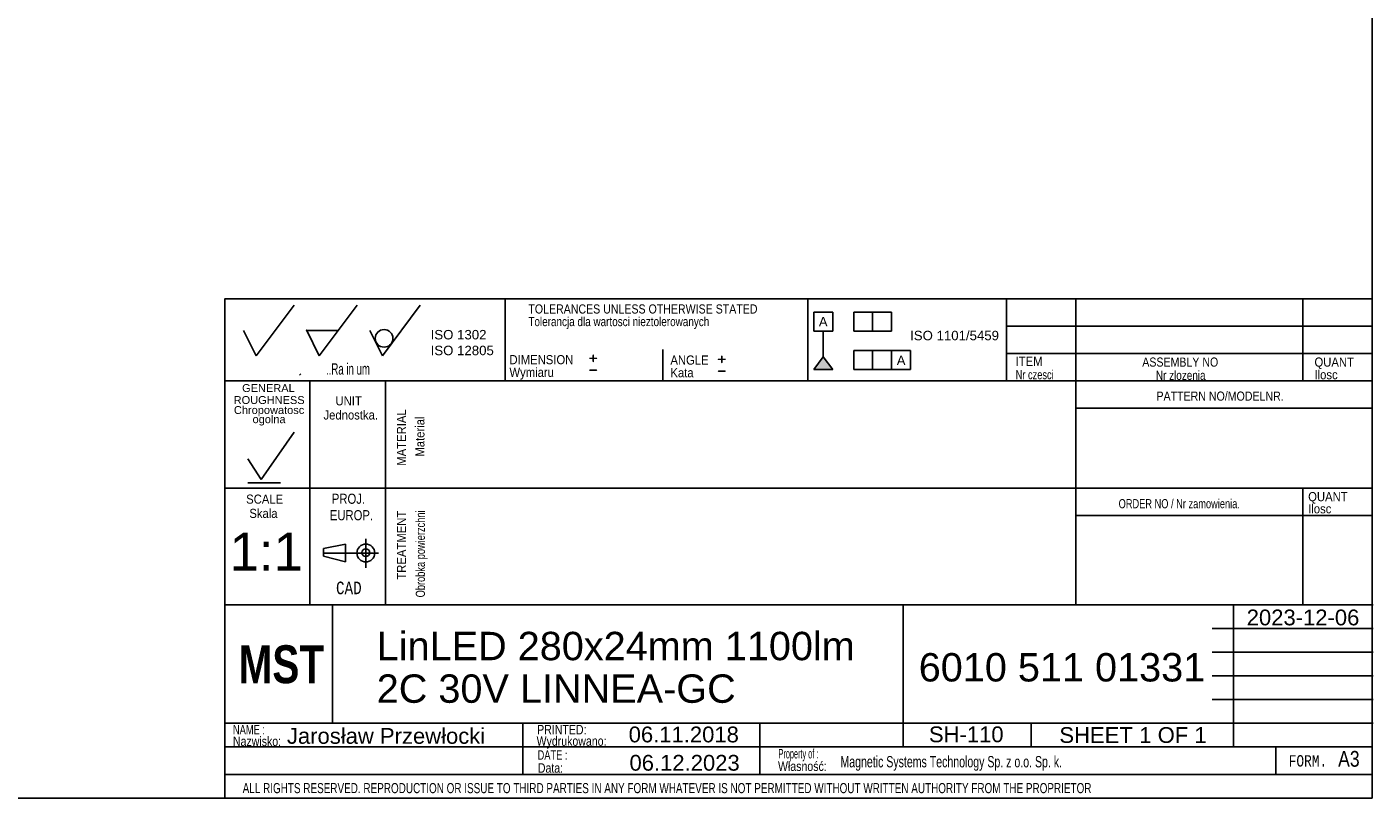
# Model space of a CAD drawing. Header units: millimetres. Extents: x 16 to 406, y 14 to 285.
# Tile 6 of 10: x 192 to 406, y 14 to 136. Entities that reach past the tile are written whole.
import ezdxf
from ezdxf.enums import TextEntityAlignment as Align
from ezdxf.lldxf.tags import DXFTag

# ---------------------------------------------------------------- set-up
doc = ezdxf.new("R2010")
doc.units = ezdxf.units.MM
doc.layers.add('10', color=7, linetype='Continuous')
doc.layers.add('Default', color=7, linetype='Continuous')
doc.styles.add('SEACAD_Arial', font='arial.ttf')
doc.styles.add('SEACAD_Lucida_Console', font='lucon.TTF', dxfattribs={"width": 0.8})
tags = doc.linetypes.add('CENTER2', pattern=[28.575, 19.05, -3.175, 3.175, -3.175]).pattern_tags.tags
tags[10:11] = [DXFTag(74, 4), DXFTag(75, 0), DXFTag(340, '0'), DXFTag(46, 0.0), DXFTag(50, 0.0), DXFTag(44, 0.0), DXFTag(45, 0.0)]
tags[8:9] = [DXFTag(74, 4), DXFTag(75, 0), DXFTag(340, '0'), DXFTag(46, 0.0), DXFTag(50, 0.0), DXFTag(44, 0.0), DXFTag(45, 0.0)]
tags[6:7] = [DXFTag(74, 4), DXFTag(75, 0), DXFTag(340, '0'), DXFTag(46, 0.0), DXFTag(50, 0.0), DXFTag(44, 0.0), DXFTag(45, 0.0)]
tags[4:5] = [DXFTag(74, 4), DXFTag(75, 0), DXFTag(340, '0'), DXFTag(46, 0.0), DXFTag(50, 0.0), DXFTag(44, 0.0), DXFTag(45, 0.0)]

# ---------------------------------------------------------------- blocks, each defined once
blk = doc.blocks.new('SEANNOT_GROUP9')
at = {"layer": 'Default', "color": 7, "linetype": 'Continuous', "style": 'SEACAD_Arial'}
for s, p in [('LinLED 280x24mm 1100lm', (247.77, 39.93)), ('2C 30V LINNEA-GC', (247.77, 33.18))]:
    blk.add_text(s, height=4.5, dxfattribs=at).set_placement(p, align=Align.TOP_LEFT)
blk = doc.blocks.new('SEANNOT_GROUP10')
at = {"layer": 'Default', "color": 7, "linetype": 'Continuous', "style": 'SEACAD_Arial'}
blk.add_text('6010 511 01331', height=4.5, dxfattribs=at).set_placement((333.73, 36.56), align=Align.TOP_LEFT)
blk = doc.blocks.new('SEANNOT_GROUP11')
at = {"layer": 'Default', "color": 7, "linetype": 'Continuous', "style": 'SEACAD_Arial'}
blk.add_text('Jarosław Przewłocki', height=2.5, dxfattribs=at).set_placement((233.53, 24.68), align=Align.TOP_LEFT)
blk = doc.blocks.new('SEANNOT_GROUP12')
at = {"layer": 'Default', "color": 7, "linetype": 'Continuous', "style": 'SEACAD_Arial'}
blk.add_text('SH-110', height=2.5, dxfattribs=at).set_placement((335.35, 24.93), align=Align.TOP_LEFT)
blk = doc.blocks.new('SEANNOT_GROUP13')
at = {"layer": 'Default', "color": 7, "linetype": 'Continuous', "style": 'SEACAD_Arial'}
blk.add_text('06.12.2023', height=2.5, dxfattribs=at).set_placement((287.86, 20.42), align=Align.TOP_LEFT)
blk = doc.blocks.new('SEANNOT_GROUP14')
at = {"layer": 'Default', "color": 7, "linetype": 'Continuous', "style": 'SEACAD_Arial'}
blk.add_text('1:1', height=6, dxfattribs=at).set_placement((224.43, 55.64), align=Align.TOP_LEFT)
blk = doc.blocks.new('SEANNOT_GROUP15')
at = {"layer": 'Default', "color": 7, "linetype": 'Continuous', "style": 'SEACAD_Arial'}
blk.add_text('06.11.2018', height=2.5, dxfattribs=at).set_placement((287.73, 24.91), align=Align.TOP_LEFT)
blk = doc.blocks.new('SEANNOT_GROUP16')
at = {"layer": 'Default', "color": 7, "linetype": 'Continuous', "style": 'SEACAD_Arial'}
for s, p in [('SHEET ', (356.04, 24.82)), ('1', (368.7, 24.82)), (' OF ', (370.66, 24.82)), ('1', (377.45, 24.82))]:
    blk.add_text(s, height=2.5, dxfattribs=at).set_placement(p, align=Align.TOP_LEFT)
blk = doc.blocks.new('SEANNOT_GROUP17')
at = {"layer": 'Default', "color": 7, "linetype": 'Continuous', "style": 'SEACAD_Arial'}
blk.add_text('2023-12-06', height=2.5, dxfattribs=at).set_placement((385.75, 43.46), align=Align.TOP_LEFT)

msp = doc.modelspace()

# ---------------------------------------------------------------- hatches: boundary and pattern name
at = {"layer": 'Default', "linetype": 'Continuous'}
msp.add_hatch(color=7, dxfattribs=at).paths.add_polyline_path([(318.589, 83.506), (317.089, 81.521), (320.089, 81.521)])

# ---------------------------------------------------------------- linework, layer by layer
at = {"layer": '10', "color": 7, "linetype": 'Continuous'}
for p, q in [((268.166, 92.702), (268.166, 79.702)), ((316.166, 92.702), (316.166, 79.702)), ((347.666, 92.702), (347.666, 79.702)), ((358.666, 92.702), (358.666, 44.202)), ((394.666, 92.702), (394.666, 79.702)), ((228.666, 83.702), (234.666, 91.702)), ((238.666, 83.702), (244.666, 91.702)), ((248.666, 83.702), (254.666, 91.702)), ((226.666, 87.702), (228.666, 83.702)), ((236.666, 87.702), (241.666, 87.702)), ((236.666, 87.702), (238.666, 83.702)), ((246.666, 87.702), (248.666, 83.702)), ((405.666, 88.369), (347.666, 88.369)), ((293.166, 84.702), (293.166, 79.702)), ((405.666, 84.036), (347.666, 84.036)), ((405.666, 79.702), (223.666, 79.702)), ((235.541, 80.629), (235.717, 80.835)), ((237.166, 79.702), (237.166, 44.202)), ((237.166, 79.702), (237.166, 45.702)), ((249.166, 79.702), (249.166, 44.202)), ((405.666, 75.369), (358.666, 75.369)), ((229.469, 64.067), (234.668, 71.572)), ((227.327, 67.349), (229.469, 64.067)), ((405.666, 62.702), (223.666, 62.702)), ((227.327, 63.528), (232.526, 63.528)), ((394.666, 62.702), (394.666, 44.202)), ((405.666, 58.369), (358.666, 58.369)), ((239.312, 53.117), (242.798, 53.809)), ((242.798, 53.809), (242.798, 51.041)), ((246.041, 54.678), (246.041, 50.07)), ((246.041, 54.678), (246.041, 50.07)), ((239.312, 51.925), (239.312, 53.117)), ((242.798, 51.041), (239.312, 51.925)), ((331.291, 44.202), (223.666, 44.202)), ((331.166, 44.202), (223.666, 44.202)), ((240.77, 25.544), (240.77, 44.294)), ((380.291, 44.202), (405.791, 44.202)), ((383.666, 21.702), (383.666, 44.202)), ((380.291, 40.452), (405.791, 40.452)), ((380.291, 36.702), (405.791, 36.702)), ((380.291, 32.952), (405.791, 32.952)), ((380.291, 29.202), (405.791, 29.202)), ((223.666, 25.452), (405.791, 25.452)), ((270.926, 25.414), (270.926, 17.289)), ((308.524, 25.452), (308.524, 17.327)), ((351.541, 25.452), (351.541, 21.702)), ((223.666, 21.702), (380.291, 21.702)), ((390.354, 21.702), (390.354, 17.327)), ((223.666, 17.327), (405.666, 17.327))]:
    msp.add_line(p, q, dxfattribs=at)
at = {"layer": '10', "color": 7, "linetype": 'CENTER2'}
msp.add_line((239.312, 52.425), (248.028, 52.425), dxfattribs=at)
at = {"layer": '10', "color": 7, "linetype": 'Continuous'}
for points in [[(405.666, 13.577), (405.666, 284.577), (15.666, 284.577), (15.666, 13.577), (405.666, 13.577)], [(405.666, 13.577), (405.666, 92.702), (223.666, 92.702), (223.666, 13.577), (405.666, 13.577)], [(331.291, 44.202), (331.291, 21.702), (405.666, 21.702), (405.666, 44.202), (331.291, 44.202)]]:
    msp.add_lwpolyline(points, dxfattribs=at)
for centre, radius in [((248.939, 86.457), 1.402), ((246.041, 52.425), 1.415), ((246.041, 52.484), 0.607)]:
    msp.add_circle(centre, radius, dxfattribs=at)
msp.add_point((236.666, 87.702), dxfattribs=at)
at = {"layer": 'Default', "color": 7, "linetype": 'Continuous'}
for p, q in [((317.089, 87.611), (317.089, 90.611)), ((317.089, 90.611), (320.089, 90.611)), ((320.089, 90.611), (320.089, 87.611)), ((323.424, 87.611), (323.424, 90.611)), ((323.424, 90.611), (329.424, 90.611)), ((326.424, 90.611), (326.424, 87.611)), ((329.424, 90.611), (329.424, 87.611)), ((320.089, 87.611), (317.089, 87.611)), ((318.589, 83.506), (318.589, 87.611)), ((329.424, 87.611), (323.424, 87.611)), ((317.089, 81.521), (318.589, 83.506)), ((318.589, 83.506), (320.089, 81.521)), ((323.424, 81.521), (323.424, 84.521)), ((323.424, 84.521), (332.424, 84.521)), ((326.424, 84.521), (326.424, 81.521)), ((329.424, 81.521), (329.424, 84.521)), ((332.424, 84.521), (332.424, 81.521)), ((320.089, 81.521), (317.089, 81.521)), ((332.424, 81.521), (323.424, 81.521))]:
    msp.add_line(p, q, dxfattribs=at)

# ---------------------------------------------------------------- block references
at = {"layer": 'Default'}
for name in ['SEANNOT_GROUP14', 'SEANNOT_GROUP17', 'SEANNOT_GROUP9', 'SEANNOT_GROUP10', 'SEANNOT_GROUP11', 'SEANNOT_GROUP15', 'SEANNOT_GROUP12', 'SEANNOT_GROUP16', 'SEANNOT_GROUP13']:
    msp.add_blockref(name, (0, 0), dxfattribs=at)

# ---------------------------------------------------------------- texts
at = {"layer": '10', "attachment_point": 1}
for s, insert, char_height, width, style in [('{\\farial rounded mt|b0||i0||c0|p34;\\C7;\\H1.45000002;\\W0.83002;TOLERANCES UNLESS OTHERWISE STATED}', (271.823, 91.84), 1.45, 38.61414, 'SEACAD_Arial'), ('{\\farial rounded mt|b0||i0||c0|p34;\\C7;\\H1.45000002;\\W0.77704;Tolerancja dla wartosci nieztolerowanych}', (271.823, 89.84), 1.45, 36.02936, 'SEACAD_Arial'), ('{\\farial rounded mt|b0||i0||c0|p34;\\C7;\\H1.45000002;\\W0.883;DIMENSION}', (268.823, 83.801), 1.45, 10.15001, 'SEACAD_Arial'), ('{\\farial rounded mt|b0||i0||c0|p34;\\C7;\\H1.45000002;\\W0.883;ANGLE}', (294.351, 83.737), 1.45, 6.05218, 'SEACAD_Arial'), ('{\\farial rounded mt|b0||i0||c0|p34;\\C7;\\H1.45000002;\\W0.883;ITEM}', (349.106, 83.545), 1.45, 4.25544, 'SEACAD_Arial'), ('{\\farial rounded mt|b0||i0||c0|p34;\\C7;\\H1.45000002;\\W0.83002;ASSEMBLY NO}', (369.185, 83.418), 1.45, 12.82936, 'SEACAD_Arial'), ('{\\farial rounded mt|b0||i0||c0|p34;\\C7;\\H1.45000002;\\W0.883;QUANT}', (396.497, 83.418), 1.45, 6.24131, 'SEACAD_Arial'), ('{\\farial rounded mt|b0||i0||c0|p34;\\C7;\\H1.8;\\W0.608;..Ra in um}', (239.73, 82.502), 1.8, 8.92175, 'SEACAD_Arial'), ('{\\farial rounded mt|b0||i0||c0|p34;\\C7;\\H1.45000002;\\W0.883;Wymiaru}', (268.823, 81.801), 1.45, 8.67569, 'SEACAD_Arial'), ('{\\farial rounded mt|b0||i0||c0|p34;\\C7;\\H1.45000002;\\W0.883;Kata}', (294.351, 81.737), 1.45, 5.07501, 'SEACAD_Arial'), ('{\\farial rounded mt|b0||i0||c0|p34;\\C7;\\H1.45000002;\\W0.72406;Nr czesci }', (349.106, 81.418), 1.45, 7.78588, 'SEACAD_Arial'), ('{\\farial rounded mt|b0||i0||c0|p34;\\C7;\\H1.45000002;\\W0.77704;Nr zlozenia}', (371.349, 81.319), 1.45, 9.50428, 'SEACAD_Arial'), ('{\\farial rounded mt|b0||i0||c0|p34;\\C7;\\H1.45000002;\\W0.883;Ilosc}', (396.497, 81.418), 1.45, 6.93479, 'SEACAD_Arial'), ('{\\farial rounded mt|b0||i0||c0|p34;\\C7;\\H1.45000002;\\W0.883;UNIT}', (241.233, 77.275), 1.45, 4.16088, 'SEACAD_Arial'), ('{\\farial rounded mt|b0||i0||c0|p34;\\C7;\\H1.45000002;\\W0.83002;PATTERN NO/MODELNR.}', (371.438, 78.024), 1.45, 21.43479, 'SEACAD_Arial'), ('{\\farial rounded mt|b0||i0||c0|p34;\\C7;\\H1.45000002;\\W0.883;Jednostka.}', (239.329, 75.036), 1.45, 8.72628, 'SEACAD_Arial'), ('{\\farial rounded mt|b0||i0||c0|p34;\\C7;\\H1.45000002;\\W0.883;QUANT}', (395.497, 62.085), 1.45, 6.24131, 'SEACAD_Arial'), ('{\\farial rounded mt|b0||i0||c0|p34;\\C7;\\H1.45000002;\\W0.883;SCALE}', (227.067, 61.69), 1.45, 5.86305, 'SEACAD_Arial'), ('{\\farial rounded mt|b0||i0||c0|p34;\\C7;\\H1.60000002;\\W0.8;PROJ.}', (240.654, 61.826), 1.6, 5.11305, 'SEACAD_Arial'), ('{\\farial rounded mt|b0||i0||c0|p34;\\C7;\\H1.45000002;\\W0.72406;ORDER NO / Nr zamowienia.}', (365.438, 60.97), 1.45, 25.03089, 'SEACAD_Arial'), ('{\\farial rounded mt|b0||i0||c0|p34;\\C7;\\H1.45000002;\\W0.883;Ilosc}', (395.497, 60.165), 1.45, 6.93479, 'SEACAD_Arial'), ('{\\farial rounded mt|b0||i0||c0|p34;\\C7;\\H1.45000002;\\W0.883;Skala}', (227.568, 59.436), 1.45, 5.77723, 'SEACAD_Arial'), ('{\\farial rounded mt|b0||i0||c0|p34;\\C7;\\H1.60000002;\\W0.8;EUROP.}', (240.336, 59.22), 1.6, 6.64349, 'SEACAD_Arial'), ('{\\fLucida Console|b0||i0||c0|p34;\\C7;\\H1.99999998;\\W0.8;CAD}', (241.316, 47.895), 2, 4.53334, 'SEACAD_Lucida_Console'), ('{\\farial rounded mt|b0||i0||c0|p34;\\C7;\\H1.5;\\W0.704;NAME :}', (224.968, 25.176), 1.5, 5.5761, 'SEACAD_Arial'), ('{\\farial rounded mt|b0||i0||c0|p34;\\C7;\\H1.5;\\W0.8;Wydrukowano:}', (273.128, 23.366), 1.5, 11.43865, 'SEACAD_Arial'), ('{\\farial rounded mt|b0||i0||c0|p34;\\C7;\\H1.5;\\W0.8;PRINTED:}', (273.216, 25.176), 1.5, 8.9879, 'SEACAD_Arial'), ('{\\farial rounded mt|b0||i0||c0|p34;\\C7;\\H1.5;\\W0.8;Nazwisko:}', (224.968, 23.329), 1.5, 7.67838, 'SEACAD_Arial'), ('{\\farial rounded mt|b0||i0||c0|p34;\\C7;\\H1.5;\\W0.46208;Property of :}', (311.497, 21.358), 1.5, 8.86958, 'SEACAD_Arial'), ('{\\farial rounded mt|b0||i0||c0|p34;\\C7;\\H1.5;\\W0.704;DATE :}', (273.282, 21.148), 1.5, 5.2174, 'SEACAD_Arial'), ('{\\farial rounded mt|b0||i0||c0|p34;\\C7;\\H1.5;\\W0.8;Własność:}', (311.414, 19.374), 1.5, 10.89131, 'SEACAD_Arial'), ('{\\farial rounded mt|b0||i0||c0|p34;\\C7;\\H1.8;\\W0.667;Magnetic Systems Technology Sp. z o.o. Sp. k.}', (321.317, 20.244), 1.8, 58.30436, 'SEACAD_Arial'), ('{\\fLucida Console|b0||i0||c0|p34;\\C7;\\H1.8;\\W0.8;FORM.}', (392.416, 20.377), 1.8, 6.80001, 'SEACAD_Lucida_Console'), ('{\\farial rounded mt|b0||i0||c0|p34;\\C7;\\H2.50000002;\\W0.8;A3}', (400.244, 21.047), 2.5, 3.31523, 'SEACAD_Arial'), ('{\\farial rounded mt|b0||i0||c0|p34;\\C7;\\H1.5;\\W0.8;Data:}', (273.325, 19.098), 1.5, 6.19566, 'SEACAD_Arial'), ('{\\farial rounded mt|b0||i0||c0|p34;\\C7;\\H1.60000002;\\W0.704;ALL RIGHTS RESERVED. REPRODUCTION OR ISSUE TO THIRD PARTIES IN ANY FORM WHATEVER IS NOT PERMITTED WITHOUT WRITTEN AUTHORITY FROM THE PROPRIETOR}', (226.514, 15.955), 1.6, 148.00001, 'SEACAD_Arial')]:
    msp.add_mtext(s, dxfattribs=dict(at, insert=insert, char_height=char_height, width=width, style=style))
at = {"layer": '10', "char_height": 1.25, "attachment_point": 1}
for s, insert, width in [('{\\fArial|b0||i0||c0|p34;\\C7;\\H1.2499998;\\W1.;GENERAL}', (226.419, 79.196), 8.3424), ('{\\fArial|b0||i0||c0|p34;\\C7;\\H1.2499998;\\W1.;ROUGHNESS}', (225.084, 77.302), 11.22283)]:
    msp.add_mtext(s, dxfattribs=dict(at, insert=insert, width=width))
at = {"layer": '10', "insert": (230.703, 74.174), "char_height": 1.25, "width": 11.65265, "attachment_point": 5, "line_spacing_factor": 0.7}
msp.add_mtext('{\\fArial|b0||i0||c0|p34;\\C7;\\H1.24999998;\\W1.;Chropowatosc\\P}{\\fArial|b0||i0||c0|p34;\\C7;\\H1.24999998;\\W1.;ogolna}', dxfattribs=at)
at = {"layer": '10', "char_height": 1.45, "attachment_point": 1, "rotation": 89.99999, "style": 'SEACAD_Arial'}
for s, insert, width in [('{\\farial rounded mt|b0||i0||c0|p34;\\C7;\\H1.45000002;\\W0.883;MATERIAL}', (250.968, 66.261), 8.92066), ('{\\farial rounded mt|b0||i0||c0|p34;\\C7;\\H1.45000002;\\W0.883;Material}', (253.888, 67.703), 7.15315), ('{\\farial rounded mt|b0||i0||c0|p34;\\C7;\\H1.45000002;\\W0.883;TREATMENT}', (250.968, 48.199), 10.87501), ('{\\farial rounded mt|b0||i0||c0|p34;\\C7;\\H1.45000002;\\W0.72406;Obrobka powierzchni}', (253.968, 45.395), 17.04755)]:
    msp.add_mtext(s, dxfattribs=dict(at, insert=insert, width=width))
at = {"layer": 'Default'}
for s, insert, char_height, width, attachment_point in [('{\\fArial CE|b0||i0||c0|p34;\\C7;\\H1.5;\\W1.;A}', (318.583, 89.835), 1.5, 1.40218, 2), ('{\\fArial|b0||i0||c0|p34;\\C7;\\H1.5;\\W1.;ISO 1302 \\P}{\\fArial|b0||i0||c0|p34;\\C7;\\H1.5;\\W1.;ISO 12805}', (256.327, 87.785), 1.5, 10.48633, 1), ('{\\fArial|b0||i0||c0|p34;\\C7;\\H1.5;\\W1.;ISO 1101/5459}', (339.414, 87.653), 1.5, 14.66134, 2), ('{\\fSolid Edge ISO|b0||i0||c0|p34;\\C7;\\H2.5;\\W1.;+\\P}', (281.293, 84.797), 2.5, 1.88245, 1), ('{\\fSolid Edge ISO|b0||i0||c0|p34;\\C7;\\H2.5;\\W1.;+\\P}', (301.686, 84.64), 2.5, 1.88245, 1), ('{\\fArial CE|b0||i0||c0|p34;\\C7;\\H1.5;\\W1.;A}', (330.939, 83.709), 1.5, 1.40218, 2), ('{\\fSolid Edge ISO|b0||i0||c0|p34;\\C7;\\H2.5;\\W1.;-\\P}', (281.293, 82.914), 2.5, 1.88245, 1), ('{\\fSolid Edge ISO|b0||i0||c0|p34;\\C7;\\H2.5;\\W1.;-\\P}', (301.686, 82.758), 2.5, 1.88245, 1), ('{\\fImpact|b0||i0||c0|p34;\\C7;\\H6.;\\W1.;MST}', (225.853, 37.789), 6, 14.45318, 1)]:
    msp.add_mtext(s, dxfattribs=dict(at, insert=insert, char_height=char_height, width=width, attachment_point=attachment_point))

doc.saveas('drawing.dxf')
